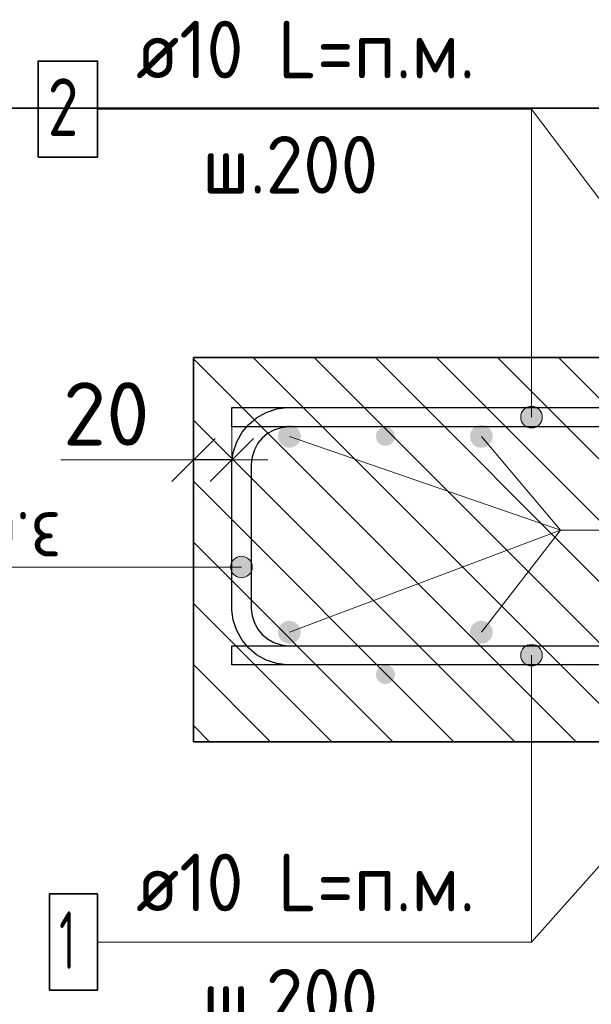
# Model space of a CAD drawing. Header units: metres. Extents: x -38 to 99, y -15 to 21.
# Tile 59 of 88: x 72.077 to 72.375, y 7.205 to 7.718. Entities that reach past the tile are written whole.
import ezdxf

# ---------------------------------------------------------------- set-up
doc = ezdxf.new("R2010")
doc.units = ezdxf.units.M
doc.header["$PDMODE"] = 65
for name, color, linetype, lineweight in [('XR$3$Арм. стержнями верхней зоны', 180, 'Continuous', 35), ('XR$3$Арм. стержнями нижней зоны', 180, 'Continuous', 35), ('XR$3$Арм.стержн. Арматура края', 96, 'Continuous', 35), ('XR$3$Арм.стержн. Доп. арматура', 180, 'Continuous', 35), ('XR$3$Размерная линия_ общее', 7, 'Continuous', 13), ('XR$5$Арм. стержнями верхней зоны', 180, 'Continuous', 35), ('XR$5$Арм. стержнями нижней зоны', 180, 'Continuous', 35), ('XR$5$Арм.стержн. Арматура края', 96, 'Continuous', 35), ('XR$5$Арм.стержн. Доп. арматура', 180, 'Continuous', 35), ('XR$5$Размерная линия_ общее', 7, 'Continuous', 13)]:
    doc.layers.add(name, color=color, linetype=linetype, lineweight=lineweight)
doc.styles.add('ISOCPEUR', font='txt')
doc.dimstyles.new('DIMSTYLE_11', dxfattribs={"dimtxt": 0.033, "dimasz": 0.0375, "dimexe": 0, "dimexo": 0, "dimgap": 0.0165, "dimtad": 2, "dimdec": 0, "dimlfac": 1000, "dimrnd": 1, "dimzin": 12, "dimdsep": 46, "dimtxsty": 'ISOCPEUR', "dimblk1": 'ALL_ML_STRICH', "dimblk2": 'ALL_ML_STRICH', "dimsah": 1, "dimcen": 0, "dimclrd": 7, "dimclre": 256, "dimclrt": 7, "dimadec": 0, "dimazin": 0, "dimtfac": 1, "dimtdec": 0, "dimtix": 1, "dimtmove": 2, "dimatfit": 3, "dimfxl": 0, "dimtvp": 1.2, "dimtzin": 0, "dimlwd": 0, "dimlwe": -3, "dimarcsym": 0})
pattern_1 = [(135, (0, 0), (-0.031819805, -0.031819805), [0.4, -0.05, 0, -0.05]), (135, (-0.01591, -0.01591), (-0.031819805, -0.031819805), [0.8, -0.1, 0.1, -0.1])]

# ---------------------------------------------------------------- blocks, each defined once
blk = doc.blocks.new('ALL_ML_STRICH')
at = {"color": 0, "linetype": 'ByBlock', "lineweight": -2}
for p, q in [((0, -0.5), (0, 0.5)), ((-0.3, -0.3), (0.3, 0.3)), ((-1, 0), (0.5, 0))]:
    blk.add_line(p, q, dxfattribs=at)
blk = doc.blocks.new('*D139')
at = {"layer": 'DEFPOINTS', "color": 7, "linetype": 'Continuous', "lineweight": 13, "transparency": 33554687}
for p in [(72.1875, 7.48857), (72.1875, 7.45358), (72.1675, 7.44858)]:
    blk.add_point(p, dxfattribs=at)
at = {"layer": 'XR$3$Размерная линия_ общее', "color": 253, "linetype": 'Continuous', "lineweight": -2, "true_color": 0xa0a0a0, "transparency": 33554687}
for p, q in [((72.1675, 7.46858), (72.1675, 7.48857)), ((72.1875, 7.47358), (72.1875, 7.48857))]:
    blk.add_line(p, q, dxfattribs=at)
at = {"layer": 'XR$3$Размерная линия_ общее', "color": 7, "linetype": 'Continuous', "lineweight": -2, "transparency": 33554687}
blk.add_line((72.1875, 7.48857), (72.1675, 7.48857), dxfattribs=at)
at = {"layer": 'XR$3$Размерная линия_ общее', "color": 7, "linetype": 'Continuous', "lineweight": 13, "transparency": 33554687, "xscale": 0.0375, "yscale": 0.0375, "zscale": 0.0375}
for p, rotation in [((72.1675, 7.48857), 180), ((72.1875, 7.48857), 360)]:
    blk.add_blockref('ALL_ML_STRICH', p, dxfattribs=dict(at, rotation=rotation))
at = {"layer": 'XR$3$Размерная линия_ общее', "color": 7, "linetype": 'Continuous', "lineweight": 13, "transparency": 33554687, "insert": (72.12208, 7.51257), "char_height": 0.033, "width": 0.066, "attachment_point": 5, "style": 'ISOCPEUR'}
blk.add_mtext('\\A1;{20}', dxfattribs=at)
at = {"layer": 'XR$3$Размерная линия_ общее', "color": 7, "linetype": 'Continuous', "lineweight": 13, "transparency": 33554687, "insert": (72.09879, 7.43451), "char_height": 0.027, "width": 0.00135, "attachment_point": 1, "rotation": 180, "line_spacing_factor": 0.60241, "style": 'ISOCPEUR'}
blk.add_mtext('з.с.', dxfattribs=at)
blk = doc.blocks.new('*D374')
at = {"layer": 'DEFPOINTS', "color": 7, "linetype": 'Continuous', "lineweight": 13, "transparency": 33554687}
for p in [(72.1875, 7.48857), (72.1875, 7.45358), (72.1675, 7.44858)]:
    blk.add_point(p, dxfattribs=at)
at = {"layer": 'XR$5$Размерная линия_ общее', "color": 253, "linetype": 'Continuous', "lineweight": -2, "true_color": 0xa0a0a0, "transparency": 33554687}
for p, q in [((72.1675, 7.46858), (72.1675, 7.48857)), ((72.1875, 7.47358), (72.1875, 7.48857))]:
    blk.add_line(p, q, dxfattribs=at)
at = {"layer": 'XR$5$Размерная линия_ общее', "color": 7, "linetype": 'Continuous', "lineweight": -2, "transparency": 33554687}
blk.add_line((72.1875, 7.48857), (72.1675, 7.48857), dxfattribs=at)
at = {"layer": 'XR$5$Размерная линия_ общее', "color": 7, "linetype": 'Continuous', "lineweight": 13, "transparency": 33554687, "xscale": 0.0375, "yscale": 0.0375, "zscale": 0.0375}
for p, rotation in [((72.1675, 7.48857), 180), ((72.1875, 7.48857), 360)]:
    blk.add_blockref('ALL_ML_STRICH', p, dxfattribs=dict(at, rotation=rotation))
at = {"layer": 'XR$5$Размерная линия_ общее', "color": 7, "linetype": 'Continuous', "lineweight": 13, "transparency": 33554687, "insert": (72.12208, 7.51257), "char_height": 0.033, "width": 0.066, "attachment_point": 5, "style": 'ISOCPEUR'}
blk.add_mtext('\\A1;{20}', dxfattribs=at)
at = {"layer": 'XR$5$Размерная линия_ общее', "color": 7, "linetype": 'Continuous', "lineweight": 13, "transparency": 33554687, "insert": (72.09879, 7.43451), "char_height": 0.027, "width": 0.00135, "attachment_point": 1, "rotation": 180, "line_spacing_factor": 0.60241, "style": 'ISOCPEUR'}
blk.add_mtext('з.с.', dxfattribs=at)

msp = doc.modelspace()

# ---------------------------------------------------------------- hatches: boundary and pattern name
at = {"linetype": 'Continuous', "lineweight": 13, "transparency": 33554687}
h = msp.add_hatch(dxfattribs=at)
h.set_pattern_fill('__________540', scale=0.015, style=0, pattern_type=2)
h.set_pattern_definition(pattern_1)
h.paths.add_polyline_path([(72.1675, 7.54188), (72.1675, 7.34188), (72.75595, 7.34188), (72.75595, 7.54188)], flags=0)
h = msp.add_hatch(dxfattribs=at)
h.set_pattern_fill('__________540', scale=0.015, style=0, pattern_type=2)
h.set_pattern_definition(pattern_1)
h.paths.add_polyline_path([(72.1675, 7.54188), (72.1675, 7.34188), (72.75595, 7.34188), (72.75595, 7.54188)], flags=0)
at = {"layer": 'XR$3$Арм. стержнями верхней зоны', "linetype": 'Continuous', "lineweight": 13, "transparency": 33554687}
for points in [[(72.34078, 7.51571), (72.34641, 7.51571), (72.3436, 7.5165)], [(72.34843, 7.51369), (72.33876, 7.51369), (72.33797, 7.51088)], [(72.34843, 7.51369), (72.33797, 7.51088), (72.34922, 7.51088)], [(72.34641, 7.51571), (72.34078, 7.51571), (72.33876, 7.51369)], [(72.34641, 7.51571), (72.33876, 7.51369), (72.34843, 7.51369)], [(72.34922, 7.51088), (72.33797, 7.51088), (72.33876, 7.50806)], [(72.34922, 7.51088), (72.33876, 7.50806), (72.34843, 7.50806)], [(72.34843, 7.50806), (72.33876, 7.50806), (72.34078, 7.50604)], [(72.34843, 7.50806), (72.34078, 7.50604), (72.34641, 7.50604)], [(72.34641, 7.50604), (72.34078, 7.50604), (72.3436, 7.50525)]]:
    msp.add_hatch(color=7, dxfattribs=at).paths.add_polyline_path(points)
at = {"layer": 'XR$3$Арм. стержнями верхней зоны', "linetype": 'Continuous', "lineweight": 50, "transparency": 33554687}
msp.add_hatch(color=4, dxfattribs=at).paths.add_polyline_path([(72.27251, 7.50088), (72.27212, 7.50279), (72.27104, 7.50441), (72.26942, 7.5055), (72.26751, 7.50588), (72.26559, 7.5055), (72.26397, 7.50441), (72.26289, 7.50279), (72.26251, 7.50088), (72.26289, 7.49896), (72.26397, 7.49734), (72.26559, 7.49626), (72.26751, 7.49588), (72.26942, 7.49626), (72.27104, 7.49734), (72.27212, 7.49896)])
at = {"layer": 'XR$3$Арм. стержнями нижней зоны', "linetype": 'Continuous', "lineweight": 13, "transparency": 33554687}
for points in [[(72.33797, 7.38688), (72.34922, 7.38688), (72.34843, 7.38969)], [(72.33797, 7.38688), (72.34843, 7.38969), (72.33876, 7.38969)], [(72.33876, 7.38969), (72.34843, 7.38969), (72.34641, 7.39171)], [(72.33876, 7.38969), (72.34641, 7.39171), (72.34078, 7.39171)], [(72.34078, 7.39171), (72.34641, 7.39171), (72.3436, 7.3925)], [(72.33876, 7.38406), (72.34922, 7.38688), (72.33797, 7.38688)], [(72.33876, 7.38406), (72.34843, 7.38406), (72.34922, 7.38688)], [(72.34078, 7.38204), (72.34843, 7.38406), (72.33876, 7.38406)], [(72.34078, 7.38204), (72.34641, 7.38204), (72.34843, 7.38406)], [(72.34641, 7.38204), (72.34078, 7.38204), (72.3436, 7.38125)]]:
    msp.add_hatch(color=7, dxfattribs=at).paths.add_polyline_path(points)
at = {"layer": 'XR$3$Арм. стержнями нижней зоны', "linetype": 'Continuous', "lineweight": 50, "transparency": 33554687}
msp.add_hatch(color=4, dxfattribs=at).paths.add_polyline_path([(72.27251, 7.37688), (72.27212, 7.37879), (72.27104, 7.38041), (72.26942, 7.3815), (72.26751, 7.38188), (72.26559, 7.3815), (72.26397, 7.38041), (72.26289, 7.37879), (72.26251, 7.37688), (72.26289, 7.37496), (72.26397, 7.37334), (72.26559, 7.37226), (72.26751, 7.37188), (72.26942, 7.37226), (72.27104, 7.37334), (72.27212, 7.37496)])
at = {"layer": 'XR$3$Арм.стержн. Арматура края', "linetype": 'Continuous', "lineweight": 13, "transparency": 33554687}
for points in [[(72.18767, 7.43003), (72.18767, 7.43565), (72.18688, 7.43284)], [(72.18767, 7.43565), (72.18969, 7.428), (72.18969, 7.43768)], [(72.18767, 7.43565), (72.18767, 7.43003), (72.18969, 7.428)], [(72.18969, 7.43768), (72.1925, 7.42722), (72.1925, 7.43847)], [(72.18969, 7.43768), (72.18969, 7.428), (72.1925, 7.42722)], [(72.1925, 7.43847), (72.1925, 7.42722), (72.19532, 7.428)], [(72.1925, 7.43847), (72.19532, 7.428), (72.19532, 7.43768)], [(72.19532, 7.43768), (72.19532, 7.428), (72.19734, 7.43003)], [(72.19532, 7.43768), (72.19734, 7.43003), (72.19734, 7.43565)], [(72.19734, 7.43565), (72.19734, 7.43003), (72.19813, 7.43284)]]:
    msp.add_hatch(color=7, dxfattribs=at).paths.add_polyline_path(points)
at = {"layer": 'XR$3$Арм.стержн. Доп. арматура', "linetype": 'Continuous', "lineweight": 50, "transparency": 33554687}
for points in [[(72.22346, 7.50088), (72.223, 7.50317), (72.2217, 7.50512), (72.21976, 7.50642), (72.21746, 7.50688), (72.21516, 7.50642), (72.21322, 7.50512), (72.21192, 7.50317), (72.21146, 7.50088), (72.21192, 7.49858), (72.21322, 7.49663), (72.21516, 7.49533), (72.21746, 7.49488), (72.21976, 7.49533), (72.2217, 7.49663), (72.223, 7.49858)], [(72.32346, 7.50088), (72.323, 7.50317), (72.3217, 7.50512), (72.31976, 7.50642), (72.31746, 7.50688), (72.31516, 7.50642), (72.31322, 7.50512), (72.31192, 7.50317), (72.31146, 7.50088), (72.31192, 7.49858), (72.31322, 7.49663), (72.31516, 7.49533), (72.31746, 7.49488), (72.31976, 7.49533), (72.3217, 7.49663), (72.323, 7.49858)], [(72.22346, 7.39888), (72.223, 7.40117), (72.2217, 7.40312), (72.21976, 7.40442), (72.21746, 7.40488), (72.21516, 7.40442), (72.21322, 7.40312), (72.21192, 7.40117), (72.21146, 7.39888), (72.21192, 7.39658), (72.21322, 7.39463), (72.21516, 7.39333), (72.21746, 7.39288), (72.21976, 7.39333), (72.2217, 7.39463), (72.223, 7.39658)], [(72.32346, 7.39888), (72.323, 7.40117), (72.3217, 7.40312), (72.31976, 7.40442), (72.31746, 7.40488), (72.31516, 7.40442), (72.31322, 7.40312), (72.31192, 7.40117), (72.31146, 7.39888), (72.31192, 7.39658), (72.31322, 7.39463), (72.31516, 7.39333), (72.31746, 7.39288), (72.31976, 7.39333), (72.3217, 7.39463), (72.323, 7.39658)]]:
    msp.add_hatch(color=34, dxfattribs=at).paths.add_polyline_path(points)
at = {"layer": 'XR$5$Арм. стержнями верхней зоны', "linetype": 'Continuous', "lineweight": 13, "transparency": 33554687}
for points in [[(72.34078, 7.51571), (72.34641, 7.51571), (72.3436, 7.5165)], [(72.34843, 7.51369), (72.33876, 7.51369), (72.33797, 7.51088)], [(72.34843, 7.51369), (72.33797, 7.51088), (72.34922, 7.51088)], [(72.34641, 7.51571), (72.34078, 7.51571), (72.33876, 7.51369)], [(72.34641, 7.51571), (72.33876, 7.51369), (72.34843, 7.51369)], [(72.34922, 7.51088), (72.33797, 7.51088), (72.33876, 7.50806)], [(72.34922, 7.51088), (72.33876, 7.50806), (72.34843, 7.50806)], [(72.34843, 7.50806), (72.33876, 7.50806), (72.34078, 7.50604)], [(72.34843, 7.50806), (72.34078, 7.50604), (72.34641, 7.50604)], [(72.34641, 7.50604), (72.34078, 7.50604), (72.3436, 7.50525)]]:
    msp.add_hatch(color=7, dxfattribs=at).paths.add_polyline_path(points)
at = {"layer": 'XR$5$Арм. стержнями верхней зоны', "linetype": 'Continuous', "lineweight": 50, "transparency": 33554687}
msp.add_hatch(color=4, dxfattribs=at).paths.add_polyline_path([(72.27251, 7.50088), (72.27212, 7.50279), (72.27104, 7.50441), (72.26942, 7.5055), (72.26751, 7.50588), (72.26559, 7.5055), (72.26397, 7.50441), (72.26289, 7.50279), (72.26251, 7.50088), (72.26289, 7.49896), (72.26397, 7.49734), (72.26559, 7.49626), (72.26751, 7.49588), (72.26942, 7.49626), (72.27104, 7.49734), (72.27212, 7.49896)])
at = {"layer": 'XR$5$Арм. стержнями нижней зоны', "linetype": 'Continuous', "lineweight": 13, "transparency": 33554687}
for points in [[(72.33797, 7.38688), (72.34922, 7.38688), (72.34843, 7.38969)], [(72.33797, 7.38688), (72.34843, 7.38969), (72.33876, 7.38969)], [(72.33876, 7.38969), (72.34843, 7.38969), (72.34641, 7.39171)], [(72.33876, 7.38969), (72.34641, 7.39171), (72.34078, 7.39171)], [(72.34078, 7.39171), (72.34641, 7.39171), (72.3436, 7.3925)], [(72.33876, 7.38406), (72.34922, 7.38688), (72.33797, 7.38688)], [(72.33876, 7.38406), (72.34843, 7.38406), (72.34922, 7.38688)], [(72.34078, 7.38204), (72.34843, 7.38406), (72.33876, 7.38406)], [(72.34078, 7.38204), (72.34641, 7.38204), (72.34843, 7.38406)], [(72.34641, 7.38204), (72.34078, 7.38204), (72.3436, 7.38125)]]:
    msp.add_hatch(color=7, dxfattribs=at).paths.add_polyline_path(points)
at = {"layer": 'XR$5$Арм. стержнями нижней зоны', "linetype": 'Continuous', "lineweight": 50, "transparency": 33554687}
msp.add_hatch(color=4, dxfattribs=at).paths.add_polyline_path([(72.27251, 7.37688), (72.27212, 7.37879), (72.27104, 7.38041), (72.26942, 7.3815), (72.26751, 7.38188), (72.26559, 7.3815), (72.26397, 7.38041), (72.26289, 7.37879), (72.26251, 7.37688), (72.26289, 7.37496), (72.26397, 7.37334), (72.26559, 7.37226), (72.26751, 7.37188), (72.26942, 7.37226), (72.27104, 7.37334), (72.27212, 7.37496)])
at = {"layer": 'XR$5$Арм.стержн. Арматура края', "linetype": 'Continuous', "lineweight": 13, "transparency": 33554687}
for points in [[(72.18767, 7.43003), (72.18767, 7.43565), (72.18688, 7.43284)], [(72.18767, 7.43565), (72.18969, 7.428), (72.18969, 7.43768)], [(72.18767, 7.43565), (72.18767, 7.43003), (72.18969, 7.428)], [(72.18969, 7.43768), (72.1925, 7.42722), (72.1925, 7.43847)], [(72.18969, 7.43768), (72.18969, 7.428), (72.1925, 7.42722)], [(72.1925, 7.43847), (72.1925, 7.42722), (72.19532, 7.428)], [(72.1925, 7.43847), (72.19532, 7.428), (72.19532, 7.43768)], [(72.19532, 7.43768), (72.19532, 7.428), (72.19734, 7.43003)], [(72.19532, 7.43768), (72.19734, 7.43003), (72.19734, 7.43565)], [(72.19734, 7.43565), (72.19734, 7.43003), (72.19813, 7.43284)]]:
    msp.add_hatch(color=7, dxfattribs=at).paths.add_polyline_path(points)
at = {"layer": 'XR$5$Арм.стержн. Доп. арматура', "linetype": 'Continuous', "lineweight": 50, "transparency": 33554687}
for points in [[(72.22346, 7.50088), (72.223, 7.50317), (72.2217, 7.50512), (72.21976, 7.50642), (72.21746, 7.50688), (72.21516, 7.50642), (72.21322, 7.50512), (72.21192, 7.50317), (72.21146, 7.50088), (72.21192, 7.49858), (72.21322, 7.49663), (72.21516, 7.49533), (72.21746, 7.49488), (72.21976, 7.49533), (72.2217, 7.49663), (72.223, 7.49858)], [(72.32346, 7.50088), (72.323, 7.50317), (72.3217, 7.50512), (72.31976, 7.50642), (72.31746, 7.50688), (72.31516, 7.50642), (72.31322, 7.50512), (72.31192, 7.50317), (72.31146, 7.50088), (72.31192, 7.49858), (72.31322, 7.49663), (72.31516, 7.49533), (72.31746, 7.49488), (72.31976, 7.49533), (72.3217, 7.49663), (72.323, 7.49858)], [(72.22346, 7.39888), (72.223, 7.40117), (72.2217, 7.40312), (72.21976, 7.40442), (72.21746, 7.40488), (72.21516, 7.40442), (72.21322, 7.40312), (72.21192, 7.40117), (72.21146, 7.39888), (72.21192, 7.39658), (72.21322, 7.39463), (72.21516, 7.39333), (72.21746, 7.39288), (72.21976, 7.39333), (72.2217, 7.39463), (72.223, 7.39658)], [(72.32346, 7.39888), (72.323, 7.40117), (72.3217, 7.40312), (72.31976, 7.40442), (72.31746, 7.40488), (72.31516, 7.40442), (72.31322, 7.40312), (72.31192, 7.40117), (72.31146, 7.39888), (72.31192, 7.39658), (72.31322, 7.39463), (72.31516, 7.39333), (72.31746, 7.39288), (72.31976, 7.39333), (72.3217, 7.39463), (72.323, 7.39658)]]:
    msp.add_hatch(color=34, dxfattribs=at).paths.add_polyline_path(points)

# ---------------------------------------------------------------- linework, layer by layer
at = {"color": 7, "linetype": 'Continuous', "lineweight": 35, "transparency": 33554687}
for p, q in [((67.91979, 7.67171), (86.41979, 7.67171)), ((72.1675, 7.54188), (72.1675, 7.34188)), ((72.75595, 7.54188), (72.1675, 7.54188)), ((72.1675, 7.54188), (72.1675, 7.34188)), ((72.75595, 7.54188), (72.1675, 7.54188)), ((72.1675, 7.34188), (72.75595, 7.34188)), ((72.1675, 7.34188), (72.75595, 7.34188))]:
    msp.add_line(p, q, dxfattribs=at)
at = {"color": 7, "linetype": 'Continuous', "lineweight": 13, "transparency": 33554687}
for p, q in [((72.46751, 7.50688), (72.3436, 7.6713)), ((72.46751, 7.50688), (72.3436, 7.6713)), ((72.1675, 7.48857), (72.0985, 7.48857)), ((72.1675, 7.48857), (72.0985, 7.48857)), ((72.46751, 7.37688), (72.3436, 7.23758)), ((72.46751, 7.37688), (72.3436, 7.23758))]:
    msp.add_line(p, q, dxfattribs=at)
at = {"layer": 'XR$3$Арм. стержнями верхней зоны', "color": 7, "linetype": 'Continuous', "lineweight": 13, "transparency": 33554687}
for p, q in [((72.1176, 7.6713), (72.3436, 7.6713)), ((72.3436, 7.6713), (72.3436, 7.51088)), ((72.3436, 7.5165), (72.3436, 7.5165)), ((72.33797, 7.51088), (72.33797, 7.51088)), ((72.34922, 7.51088), (72.34922, 7.51088)), ((72.3436, 7.50525), (72.3436, 7.50525))]:
    msp.add_line(p, q, dxfattribs=at)
at = {"layer": 'XR$3$Арм. стержнями верхней зоны', "color": 7, "linetype": 'Continuous', "lineweight": 35, "transparency": 33554687}
msp.add_lwpolyline([(72.0866, 7.6463), (72.1176, 7.6463), (72.1176, 7.6963), (72.0866, 7.6963), (72.0866, 7.6463)], dxfattribs=at)
at = {"layer": 'XR$3$Арм. стержнями верхней зоны', "color": 4, "linetype": 'Continuous', "lineweight": 25, "transparency": 33554687}
msp.add_lwpolyline([(72.76095, 7.50588), (72.1875, 7.50588), (72.1875, 7.51588), (72.76095, 7.51588), (72.76095, 7.50588)], dxfattribs=at)
at = {"layer": 'XR$3$Арм. стержнями верхней зоны', "color": 7, "linetype": 'Continuous', "lineweight": 13, "transparency": 33554687}
msp.add_circle((72.3436, 7.51088), 0.00563, dxfattribs=at)
at = {"layer": 'XR$3$Арм. стержнями нижней зоны', "color": 7, "linetype": 'Continuous', "lineweight": 13, "transparency": 33554687}
for p, q in [((72.3436, 7.3925), (72.3436, 7.3925)), ((72.33797, 7.38688), (72.33797, 7.38688)), ((72.3436, 7.23758), (72.3436, 7.38688)), ((72.34922, 7.38688), (72.34922, 7.38688)), ((72.3436, 7.38125), (72.3436, 7.38125)), ((72.1176, 7.23758), (72.3436, 7.23758))]:
    msp.add_line(p, q, dxfattribs=at)
at = {"layer": 'XR$3$Арм. стержнями нижней зоны', "color": 4, "linetype": 'Continuous', "lineweight": 25, "transparency": 33554687}
msp.add_lwpolyline([(72.76095, 7.38188), (72.1875, 7.38188), (72.1875, 7.39188), (72.76095, 7.39188), (72.76095, 7.38188)], dxfattribs=at)
at = {"layer": 'XR$3$Арм. стержнями нижней зоны', "color": 7, "linetype": 'Continuous', "lineweight": 35, "transparency": 33554687}
msp.add_lwpolyline([(72.0926, 7.21258), (72.1176, 7.21258), (72.1176, 7.26258), (72.0926, 7.26258), (72.0926, 7.21258)], dxfattribs=at)
at = {"layer": 'XR$3$Арм. стержнями нижней зоны', "color": 7, "linetype": 'Continuous', "lineweight": 13, "transparency": 33554687}
msp.add_circle((72.3436, 7.38688), 0.00563, dxfattribs=at)
at = {"layer": 'XR$3$Арм.стержн. Арматура края', "color": 7, "linetype": 'Continuous', "lineweight": 13, "transparency": 33554687}
for p, q in [((72.1925, 7.43847), (72.1925, 7.43847)), ((71.77746, 7.43284), (72.08746, 7.43284)), ((72.08746, 7.43284), (72.1925, 7.43284)), ((72.18688, 7.43284), (72.18688, 7.43284)), ((72.19813, 7.43284), (72.19813, 7.43284)), ((72.1925, 7.42722), (72.1925, 7.42722))]:
    msp.add_line(p, q, dxfattribs=at)
at = {"layer": 'XR$3$Арм.стержн. Арматура края', "color": 4, "linetype": 'Continuous', "lineweight": 25, "transparency": 33554687}
for points in [[(72.6875, 7.38188), (72.21607, 7.38188), (72.21085, 7.3826), (72.20541, 7.3844), (72.20041, 7.3872), (72.19628, 7.39065), (72.19283, 7.39478), (72.19002, 7.39979), (72.18823, 7.40523), (72.1875, 7.41044), (72.1875, 7.48731), (72.18823, 7.49253), (72.19002, 7.49797), (72.19283, 7.50298), (72.19628, 7.5071), (72.20041, 7.51055), (72.20541, 7.51336), (72.21085, 7.51515), (72.21607, 7.51588), (72.6875, 7.51588)], [(72.6875, 7.50588), (72.21676, 7.50588), (72.21313, 7.50537), (72.20946, 7.50416), (72.2061, 7.50228), (72.20338, 7.50001), (72.2011, 7.49728), (72.19922, 7.49392), (72.19801, 7.49026), (72.1975, 7.48662), (72.1975, 7.41113), (72.19801, 7.4075), (72.19922, 7.40383), (72.2011, 7.40048), (72.20338, 7.39775), (72.2061, 7.39547), (72.20946, 7.39359), (72.21313, 7.39238), (72.21676, 7.39188), (72.6875, 7.39188)]]:
    msp.add_lwpolyline(points, dxfattribs=at)
at = {"layer": 'XR$3$Арм.стержн. Арматура края', "color": 7, "linetype": 'Continuous', "lineweight": 13, "transparency": 33554687}
msp.add_circle((72.1925, 7.43284), 0.00563, dxfattribs=at)
at = {"layer": 'XR$3$Арм.стержн. Доп. арматура', "color": 7, "linetype": 'Continuous', "lineweight": 13, "transparency": 33554687}
for q in [(72.21746, 7.50088), (72.31746, 7.50088), (72.21746, 7.39888), (72.31746, 7.39888), (72.58472, 7.45204)]:
    msp.add_line((72.35872, 7.45204), q, dxfattribs=at)
at = {"layer": 'XR$5$Арм. стержнями верхней зоны', "color": 7, "linetype": 'Continuous', "lineweight": 13, "transparency": 33554687}
for p, q in [((72.1176, 7.6713), (72.3436, 7.6713)), ((72.3436, 7.6713), (72.3436, 7.51088)), ((72.3436, 7.5165), (72.3436, 7.5165)), ((72.33797, 7.51088), (72.33797, 7.51088)), ((72.34922, 7.51088), (72.34922, 7.51088)), ((72.3436, 7.50525), (72.3436, 7.50525))]:
    msp.add_line(p, q, dxfattribs=at)
at = {"layer": 'XR$5$Арм. стержнями верхней зоны', "color": 7, "linetype": 'Continuous', "lineweight": 35, "transparency": 33554687}
msp.add_lwpolyline([(72.0866, 7.6463), (72.1176, 7.6463), (72.1176, 7.6963), (72.0866, 7.6963), (72.0866, 7.6463)], dxfattribs=at)
at = {"layer": 'XR$5$Арм. стержнями верхней зоны', "color": 4, "linetype": 'Continuous', "lineweight": 25, "transparency": 33554687}
msp.add_lwpolyline([(72.76095, 7.50588), (72.1875, 7.50588), (72.1875, 7.51588), (72.76095, 7.51588), (72.76095, 7.50588)], dxfattribs=at)
at = {"layer": 'XR$5$Арм. стержнями верхней зоны', "color": 7, "linetype": 'Continuous', "lineweight": 13, "transparency": 33554687}
msp.add_circle((72.3436, 7.51088), 0.00563, dxfattribs=at)
at = {"layer": 'XR$5$Арм. стержнями нижней зоны', "color": 7, "linetype": 'Continuous', "lineweight": 13, "transparency": 33554687}
for p, q in [((72.3436, 7.3925), (72.3436, 7.3925)), ((72.33797, 7.38688), (72.33797, 7.38688)), ((72.3436, 7.23758), (72.3436, 7.38688)), ((72.34922, 7.38688), (72.34922, 7.38688)), ((72.3436, 7.38125), (72.3436, 7.38125)), ((72.1176, 7.23758), (72.3436, 7.23758))]:
    msp.add_line(p, q, dxfattribs=at)
at = {"layer": 'XR$5$Арм. стержнями нижней зоны', "color": 4, "linetype": 'Continuous', "lineweight": 25, "transparency": 33554687}
msp.add_lwpolyline([(72.76095, 7.38188), (72.1875, 7.38188), (72.1875, 7.39188), (72.76095, 7.39188), (72.76095, 7.38188)], dxfattribs=at)
at = {"layer": 'XR$5$Арм. стержнями нижней зоны', "color": 7, "linetype": 'Continuous', "lineweight": 35, "transparency": 33554687}
msp.add_lwpolyline([(72.0926, 7.21258), (72.1176, 7.21258), (72.1176, 7.26258), (72.0926, 7.26258), (72.0926, 7.21258)], dxfattribs=at)
at = {"layer": 'XR$5$Арм. стержнями нижней зоны', "color": 7, "linetype": 'Continuous', "lineweight": 13, "transparency": 33554687}
msp.add_circle((72.3436, 7.38688), 0.00563, dxfattribs=at)
at = {"layer": 'XR$5$Арм.стержн. Арматура края', "color": 7, "linetype": 'Continuous', "lineweight": 13, "transparency": 33554687}
for p, q in [((72.1925, 7.43847), (72.1925, 7.43847)), ((71.77746, 7.43284), (72.08746, 7.43284)), ((72.08746, 7.43284), (72.1925, 7.43284)), ((72.18688, 7.43284), (72.18688, 7.43284)), ((72.19813, 7.43284), (72.19813, 7.43284)), ((72.1925, 7.42722), (72.1925, 7.42722))]:
    msp.add_line(p, q, dxfattribs=at)
at = {"layer": 'XR$5$Арм.стержн. Арматура края', "color": 4, "linetype": 'Continuous', "lineweight": 25, "transparency": 33554687}
for points in [[(72.6875, 7.38188), (72.21607, 7.38188), (72.21085, 7.3826), (72.20541, 7.3844), (72.20041, 7.3872), (72.19628, 7.39065), (72.19283, 7.39478), (72.19002, 7.39979), (72.18823, 7.40523), (72.1875, 7.41044), (72.1875, 7.48731), (72.18823, 7.49253), (72.19002, 7.49797), (72.19283, 7.50298), (72.19628, 7.5071), (72.20041, 7.51055), (72.20541, 7.51336), (72.21085, 7.51515), (72.21607, 7.51588), (72.6875, 7.51588)], [(72.6875, 7.50588), (72.21676, 7.50588), (72.21313, 7.50537), (72.20946, 7.50416), (72.2061, 7.50228), (72.20338, 7.50001), (72.2011, 7.49728), (72.19922, 7.49392), (72.19801, 7.49026), (72.1975, 7.48662), (72.1975, 7.41113), (72.19801, 7.4075), (72.19922, 7.40383), (72.2011, 7.40048), (72.20338, 7.39775), (72.2061, 7.39547), (72.20946, 7.39359), (72.21313, 7.39238), (72.21676, 7.39188), (72.6875, 7.39188)]]:
    msp.add_lwpolyline(points, dxfattribs=at)
at = {"layer": 'XR$5$Арм.стержн. Арматура края', "color": 7, "linetype": 'Continuous', "lineweight": 13, "transparency": 33554687}
msp.add_circle((72.1925, 7.43284), 0.00563, dxfattribs=at)
at = {"layer": 'XR$5$Арм.стержн. Доп. арматура', "color": 7, "linetype": 'Continuous', "lineweight": 13, "transparency": 33554687}
for q in [(72.21746, 7.50088), (72.31746, 7.50088), (72.21746, 7.39888), (72.31746, 7.39888), (72.58472, 7.45204)]:
    msp.add_line((72.35872, 7.45204), q, dxfattribs=at)

# ---------------------------------------------------------------- texts
at = {"layer": 'XR$3$Арм. стержнями верхней зоны', "color": 7, "linetype": 'Continuous', "lineweight": 25, "transparency": 33554687, "char_height": 0.03, "attachment_point": 7, "style": 'ISOCPEUR'}
for s, insert, width in [('\\W0.94;ø10 L=п.м.', (72.1376, 7.6873), 0.1999831), ('\\W0.78;2', (72.0916, 7.6573), 0.0326407), ('\\W0.95;ш.200 ', (72.1721, 7.6273), 0.1311996)]:
    msp.add_mtext(s, dxfattribs=dict(at, insert=insert, width=width))
at = {"layer": 'XR$3$Арм. стержнями нижней зоны', "color": 7, "linetype": 'Continuous', "lineweight": 25, "transparency": 33554687, "char_height": 0.03, "attachment_point": 7, "style": 'ISOCPEUR'}
for s, insert, width in [('\\W0.94;ø10 L=п.м.', (72.1376, 7.25358), 0.1999831), ('\\W0.56;1', (72.0976, 7.22358), 0.0233333), ('\\W0.95;ш.200 ', (72.1721, 7.19358), 0.1311996)]:
    msp.add_mtext(s, dxfattribs=dict(at, insert=insert, width=width))
at = {"layer": 'XR$5$Арм. стержнями верхней зоны', "color": 7, "linetype": 'Continuous', "lineweight": 25, "transparency": 33554687, "char_height": 0.03, "attachment_point": 7, "style": 'ISOCPEUR'}
for s, insert, width in [('\\W0.94;ø10 L=п.м.', (72.1376, 7.6873), 0.1999831), ('\\W0.78;2', (72.0916, 7.6573), 0.0326407), ('\\W0.95;ш.200 ', (72.1721, 7.6273), 0.1311996)]:
    msp.add_mtext(s, dxfattribs=dict(at, insert=insert, width=width))
at = {"layer": 'XR$5$Арм. стержнями нижней зоны', "color": 7, "linetype": 'Continuous', "lineweight": 25, "transparency": 33554687, "char_height": 0.03, "attachment_point": 7, "style": 'ISOCPEUR'}
for s, insert, width in [('\\W0.94;ø10 L=п.м.', (72.1376, 7.25358), 0.1999831), ('\\W0.56;1', (72.0976, 7.22358), 0.0233333), ('\\W0.95;ш.200 ', (72.1721, 7.19358), 0.1311996)]:
    msp.add_mtext(s, dxfattribs=dict(at, insert=insert, width=width))

# ---------------------------------------------------------------- dimensions: what is measured, and where the dimension line sits
at = {"layer": 'XR$3$Размерная линия_ общее', "color": 7, "linetype": 'Continuous', "lineweight": 13, "transparency": 33554687}
dim = msp.add_linear_dim(base=(72.1675, 7.48857), p1=(72.1875, 7.47358), p2=(72.1675, 7.46858), angle=180, text='<>\\Xз.с.', dimstyle='DIMSTYLE_11', override={"dimpost": '<>', "dimclrd": 7, "dimclre": 253, "dimclrt": 7, "dimlwd": 0, "dimlwe": 65533}, dxfattribs=at)
dim.commit()
dim.dimension.update_dxf_attribs({"geometry": '*D139', "text_midpoint": (72.12208, 7.51257), "dimtype": 160})
at = {"layer": 'XR$5$Размерная линия_ общее', "color": 7, "linetype": 'Continuous', "lineweight": 13, "transparency": 33554687}
dim = msp.add_linear_dim(base=(72.1675, 7.48857), p1=(72.1875, 7.47358), p2=(72.1675, 7.46858), angle=180, text='<>\\Xз.с.', dimstyle='DIMSTYLE_11', override={"dimpost": '<>', "dimclrd": 7, "dimclre": 253, "dimclrt": 7, "dimlwd": 0, "dimlwe": 65533}, dxfattribs=at)
dim.commit()
dim.dimension.update_dxf_attribs({"geometry": '*D374', "text_midpoint": (72.12208, 7.51257), "dimtype": 160})

doc.saveas('drawing.dxf')
